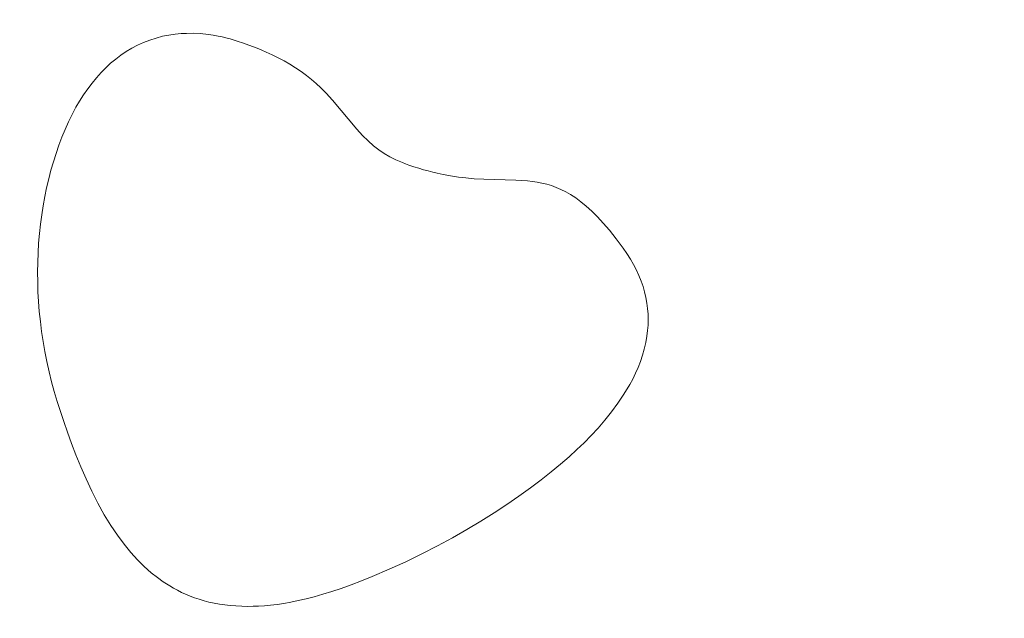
# Model space of a CAD drawing. Header units: millimetres. Extents: x -159 to 180, y -161 to 116.
# Tile 169 of 256: x -88.47 to -76.12, y -50.98 to -43.48. Entities that reach past the tile are written whole.
import ezdxf

# ---------------------------------------------------------------- set-up
doc = ezdxf.new("R2010")
doc.units = ezdxf.units.MM
doc.header["$MEASUREMENT"] = 0
doc.layers.add('Layer 1', color=7, linetype='Continuous')

msp = doc.modelspace()

# ---------------------------------------------------------------- linework, layer by layer
at = {"layer": 'Layer 1', "color": 18, "lineweight": 9}
for points, knots in [([(-158.5852, -104.074), (-158.5852, -104.074), (179.5952, -104.074), (179.5952, -104.074), (179.5952, -104.074), (179.5952, -104.074), (179.5952, 115.719), (179.5952, 115.719), (179.5952, 115.719), (179.5952, 115.719), (-158.5852, 115.719), (-158.5852, 115.719), (-158.5852, 115.719), (-158.5852, 115.719), (-158.5852, -104.074), (-158.5852, -104.074)], [0, 0, 0, 0, 0.2, 0.2, 0.2, 0.2, 0.4, 0.4, 0.4, 0.4, 0.6, 0.6, 0.6, 0.6, 1, 1, 1, 1]), ([(-53.2564, -7.5691), (-53.2564, -7.5691), (-53.2564, 0.2004), (-53.2564, 0.2004), (-53.2564, 0.2004), (-53.2564, 0.2004), (-58.1523, 0.2004), (-58.1523, 0.2004), (-58.1523, 0.2004), (-58.1523, 0.2004), (-58.1523, -2.7996), (-58.1523, -2.7996), (-58.1523, -2.7996), (-58.1523, -2.7996), (-65.8577, -2.7996), (-65.8577, -2.7996), (-65.8577, -2.7996), (-65.8577, -2.7996), (-65.8577, 0.2004), (-65.8577, 0.2004), (-65.8577, 0.2004), (-65.8577, 0.2004), (-73.8173, 0.2004), (-73.8173, 0.2004), (-73.8173, 0.2004), (-73.8173, 0.2004), (-73.8173, -2.7996), (-73.8173, -2.7996), (-73.8173, -2.7996), (-73.8173, -2.7996), (-81.5226, -2.7996), (-81.5226, -2.7996), (-81.5226, -2.7996), (-81.5226, -2.7996), (-81.5226, 0.2004), (-81.5226, 0.2004), (-81.5226, 0.2004), (-81.5226, 0.2004), (-89.4822, 0.2004), (-89.4822, 0.2004), (-89.4822, 0.2004), (-89.4822, 0.2004), (-89.4822, -2.7996), (-89.4822, -2.7996), (-89.4822, -2.7996), (-89.4822, -2.7996), (-97.1875, -2.7996), (-97.1875, -2.7996), (-97.1875, -2.7996), (-97.1875, -2.7996), (-97.1875, 0.2004), (-97.1875, 0.2004), (-97.1875, 0.2004), (-97.1875, 0.2004), (-105.1471, 0.2004), (-105.1471, 0.2004), (-105.1471, 0.2004), (-105.1471, 0.2004), (-105.1471, -2.7996), (-105.1471, -2.7996), (-105.1471, -2.7996), (-105.1471, -2.7996), (-112.8524, -2.7996), (-112.8524, -2.7996), (-112.8524, -2.7996), (-112.8524, -2.7996), (-112.8524, 0.2004), (-112.8524, 0.2004), (-112.8524, 0.2004), (-112.8524, 0.2004), (-120.812, 0.2004), (-120.812, 0.2004), (-120.812, 0.2004), (-120.812, 0.2004), (-120.812, -2.7996), (-120.812, -2.7996), (-120.812, -2.7996), (-120.812, -2.7996), (-128.5173, -2.7996), (-128.5173, -2.7996), (-128.5173, -2.7996), (-128.5173, -2.7996), (-128.5173, 0.2004), (-128.5173, 0.2004), (-128.5173, 0.2004), (-128.5173, 0.2004), (-136.4769, 0.2004), (-136.4769, 0.2004), (-136.4769, 0.2004), (-136.4769, 0.2004), (-136.4769, -2.7996), (-136.4769, -2.7996), (-136.4769, -2.7996), (-136.4769, -2.7996), (-144.1823, -2.7996), (-144.1823, -2.7996), (-144.1823, -2.7996), (-144.1823, -2.7996), (-144.1823, 0.2004), (-144.1823, 0.2004), (-144.1823, 0.2004), (-144.1823, 0.2004), (-152.0784, 0.2004), (-152.0784, 0.2004), (-152.0784, 0.2004), (-152.0784, 0.2004), (-152.0784, -7.6961), (-152.0784, -7.6961), (-152.0784, -7.6961), (-152.0784, -7.6961), (-149.0784, -7.6961), (-149.0784, -7.6961), (-149.0784, -7.6961), (-149.0784, -7.6961), (-149.0784, -15.4011), (-149.0784, -15.4011), (-149.0784, -15.4011), (-149.0784, -15.4011), (-152.0784, -15.4011), (-152.0784, -15.4011), (-152.0784, -15.4011), (-152.0784, -15.4011), (-152.0784, -23.3611), (-152.0784, -23.3611), (-152.0784, -23.3611), (-152.0784, -23.3611), (-149.0784, -23.3611), (-149.0784, -23.3611), (-149.0784, -23.3611), (-149.0784, -23.3611), (-149.0784, -31.0662), (-149.0784, -31.0662), (-149.0784, -31.0662), (-149.0784, -31.0662), (-152.0784, -31.0662), (-152.0784, -31.0662), (-152.0784, -31.0662), (-152.0784, -31.0662), (-152.0784, -39.0261), (-152.0784, -39.0261), (-152.0784, -39.0261), (-152.0784, -39.0261), (-149.0784, -39.0261), (-149.0784, -39.0261), (-149.0784, -39.0261), (-149.0784, -39.0261), (-149.0784, -46.7312), (-149.0784, -46.7312), (-149.0784, -46.7312), (-149.0784, -46.7312), (-152.0784, -46.7312), (-152.0784, -46.7312), (-152.0784, -46.7312), (-152.0784, -46.7312), (-152.0784, -54.6912), (-152.0784, -54.6912), (-152.0784, -54.6912), (-152.0784, -54.6912), (-149.0784, -54.6912), (-149.0784, -54.6912), (-149.0784, -54.6912), (-149.0784, -54.6912), (-149.0784, -62.3963), (-149.0784, -62.3963), (-149.0784, -62.3963), (-149.0784, -62.3963), (-152.0784, -62.3963), (-152.0784, -62.3963), (-152.0784, -62.3963), (-152.0784, -62.3963), (-152.0784, -70.3552), (-152.0784, -70.3552), (-152.0784, -70.3552), (-152.0784, -70.3552), (-149.0784, -70.3552), (-149.0784, -70.3552), (-149.0784, -70.3552), (-149.0784, -70.3552), (-149.0784, -78.0613), (-149.0784, -78.0613), (-149.0784, -78.0613), (-149.0784, -78.0613), (-152.0784, -78.0613), (-152.0784, -78.0613), (-152.0784, -78.0613), (-152.0784, -78.0613), (-152.0784, -86.0203), (-152.0784, -86.0203), (-152.0784, -86.0203), (-152.0784, -86.0203), (-149.0784, -86.0203), (-149.0784, -86.0203), (-149.0784, -86.0203), (-149.0784, -86.0203), (-149.0784, -93.7263), (-149.0784, -93.7263), (-149.0784, -93.7263), (-149.0784, -93.7263), (-152.0784, -93.7263), (-152.0784, -93.7263), (-152.0784, -93.7263), (-152.0784, -93.7263), (-152.0784, -101.6218), (-152.0784, -101.6218), (-152.0784, -101.6218), (-152.0784, -101.6218), (-144.1823, -101.6218), (-144.1823, -101.6218), (-144.1823, -101.6218), (-144.1823, -101.6218), (-144.1823, -98.6218), (-144.1823, -98.6218), (-144.1823, -98.6218), (-144.1823, -98.6218), (-136.4769, -98.6218), (-136.4769, -98.6218), (-136.4769, -98.6218), (-136.4769, -98.6218), (-136.4769, -101.6218), (-136.4769, -101.6218), (-136.4769, -101.6218), (-136.4769, -101.6218), (-128.5173, -101.6218), (-128.5173, -101.6218), (-128.5173, -101.6218), (-128.5173, -101.6218), (-128.5173, -98.6218), (-128.5173, -98.6218), (-128.5173, -98.6218), (-128.5173, -98.6218), (-120.812, -98.6218), (-120.812, -98.6218), (-120.812, -98.6218), (-120.812, -98.6218), (-120.812, -101.6218), (-120.812, -101.6218), (-120.812, -101.6218), (-120.812, -101.6218), (-112.8524, -101.6218), (-112.8524, -101.6218), (-112.8524, -101.6218), (-112.8524, -101.6218), (-112.8524, -98.6218), (-112.8524, -98.6218), (-112.8524, -98.6218), (-112.8524, -98.6218), (-105.1471, -98.6218), (-105.1471, -98.6218), (-105.1471, -98.6218), (-105.1471, -98.6218), (-105.1471, -101.6218), (-105.1471, -101.6218), (-105.1471, -101.6218), (-105.1471, -101.6218), (-97.1875, -101.6218), (-97.1875, -101.6218), (-97.1875, -101.6218), (-97.1875, -101.6218), (-97.1875, -98.6218), (-97.1875, -98.6218), (-97.1875, -98.6218), (-97.1875, -98.6218), (-89.4822, -98.6218), (-89.4822, -98.6218), (-89.4822, -98.6218), (-89.4822, -98.6218), (-89.4822, -101.6218), (-89.4822, -101.6218), (-89.4822, -101.6218), (-89.4822, -101.6218), (-81.5226, -101.6218), (-81.5226, -101.6218), (-81.5226, -101.6218), (-81.5226, -101.6218), (-81.5226, -98.6218), (-81.5226, -98.6218), (-81.5226, -98.6218), (-81.5226, -98.6218), (-73.8173, -98.6218), (-73.8173, -98.6218), (-73.8173, -98.6218), (-73.8173, -98.6218), (-73.8173, -101.6218), (-73.8173, -101.6218), (-73.8173, -101.6218), (-73.8173, -101.6218), (-65.8577, -101.6218), (-65.8577, -101.6218), (-65.8577, -101.6218), (-65.8577, -101.6218), (-65.8577, -98.6218), (-65.8577, -98.6218), (-65.8577, -98.6218), (-65.8577, -98.6218), (-58.1523, -98.6218), (-58.1523, -98.6218), (-58.1523, -98.6218), (-58.1523, -98.6218), (-58.1523, -101.6218), (-58.1523, -101.6218), (-58.1523, -101.6218), (-58.1523, -101.6218), (-53.2564, -101.6218), (-53.2564, -101.6218), (-53.2564, -101.6218), (-53.2564, -101.6218), (-53.2564, -93.8533), (-53.2564, -93.8533), (-53.2564, -93.8533), (-53.2564, -93.8533), (-50.2564, -93.8533), (-50.2564, -93.8533), (-50.2564, -93.8533), (-50.2564, -93.8533), (-50.2564, -85.8933), (-50.2564, -85.8933), (-50.2564, -85.8933), (-50.2564, -85.8933), (-53.2564, -85.8933), (-53.2564, -85.8933), (-53.2564, -85.8933), (-53.2564, -85.8933), (-53.2564, -78.1882), (-53.2564, -78.1882), (-53.2564, -78.1882), (-53.2564, -78.1882), (-50.2564, -78.1882), (-50.2564, -78.1882), (-50.2564, -78.1882), (-50.2564, -78.1882), (-50.2564, -70.2283), (-50.2564, -70.2283), (-50.2564, -70.2283), (-50.2564, -70.2283), (-53.2564, -70.2283), (-53.2564, -70.2283), (-53.2564, -70.2283), (-53.2564, -70.2283), (-53.2564, -62.5232), (-53.2564, -62.5232), (-53.2564, -62.5232), (-53.2564, -62.5232), (-50.2564, -62.5232), (-50.2564, -62.5232), (-50.2564, -62.5232), (-50.2564, -62.5232), (-50.2564, -54.5632), (-50.2564, -54.5632), (-50.2564, -54.5632), (-50.2564, -54.5632), (-53.2564, -54.5632), (-53.2564, -54.5632), (-53.2564, -54.5632), (-53.2564, -54.5632), (-53.2564, -46.8582), (-53.2564, -46.8582), (-53.2564, -46.8582), (-53.2564, -46.8582), (-50.2564, -46.8582), (-50.2564, -46.8582), (-50.2564, -46.8582), (-50.2564, -46.8582), (-50.2564, -38.8982), (-50.2564, -38.8982), (-50.2564, -38.8982), (-50.2564, -38.8982), (-53.2564, -38.8982), (-53.2564, -38.8982), (-53.2564, -38.8982), (-53.2564, -38.8982), (-53.2564, -31.1931), (-53.2564, -31.1931), (-53.2564, -31.1931), (-53.2564, -31.1931), (-50.2564, -31.1931), (-50.2564, -31.1931), (-50.2564, -31.1931), (-50.2564, -31.1931), (-50.2564, -23.2341), (-50.2564, -23.2341), (-50.2564, -23.2341), (-50.2564, -23.2341), (-53.2564, -23.2341), (-53.2564, -23.2341), (-53.2564, -23.2341), (-53.2564, -23.2341), (-53.2564, -15.5281), (-53.2564, -15.5281), (-53.2564, -15.5281), (-53.2564, -15.5281), (-50.2564, -15.5281), (-50.2564, -15.5281), (-50.2564, -15.5281), (-50.2564, -15.5281), (-50.2564, -7.5691), (-50.2564, -7.5691), (-50.2564, -7.5691), (-50.2564, -7.5691), (-53.2564, -7.5691), (-53.2564, -7.5691)], [0, 0, 0, 0, 0.009901, 0.009901, 0.009901, 0.009901, 0.019802, 0.019802, 0.019802, 0.019802, 0.029703, 0.029703, 0.029703, 0.029703, 0.039604, 0.039604, 0.039604, 0.039604, 0.049505, 0.049505, 0.049505, 0.049505, 0.0594059, 0.0594059, 0.0594059, 0.0594059, 0.0693069, 0.0693069, 0.0693069, 0.0693069, 0.0792079, 0.0792079, 0.0792079, 0.0792079, 0.0891089, 0.0891089, 0.0891089, 0.0891089, 0.0990099, 0.0990099, 0.0990099, 0.0990099, 0.1089109, 0.1089109, 0.1089109, 0.1089109, 0.1188119, 0.1188119, 0.1188119, 0.1188119, 0.1287129, 0.1287129, 0.1287129, 0.1287129, 0.1386139, 0.1386139, 0.1386139, 0.1386139, 0.1485149, 0.1485149, 0.1485149, 0.1485149, 0.1584158, 0.1584158, 0.1584158, 0.1584158, 0.1683168, 0.1683168, 0.1683168, 0.1683168, 0.1782178, 0.1782178, 0.1782178, 0.1782178, 0.1881188, 0.1881188, 0.1881188, 0.1881188, 0.1980198, 0.1980198, 0.1980198, 0.1980198, 0.2079208, 0.2079208, 0.2079208, 0.2079208, 0.2178218, 0.2178218, 0.2178218, 0.2178218, 0.2277228, 0.2277228, 0.2277228, 0.2277228, 0.2376238, 0.2376238, 0.2376238, 0.2376238, 0.2475248, 0.2475248, 0.2475248, 0.2475248, 0.2574257, 0.2574257, 0.2574257, 0.2574257, 0.2673267, 0.2673267, 0.2673267, 0.2673267, 0.2772277, 0.2772277, 0.2772277, 0.2772277, 0.2871287, 0.2871287, 0.2871287, 0.2871287, 0.2970297, 0.2970297, 0.2970297, 0.2970297, 0.3069307, 0.3069307, 0.3069307, 0.3069307, 0.3168317, 0.3168317, 0.3168317, 0.3168317, 0.3267327, 0.3267327, 0.3267327, 0.3267327, 0.3366337, 0.3366337, 0.3366337, 0.3366337, 0.3465347, 0.3465347, 0.3465347, 0.3465347, 0.3564356, 0.3564356, 0.3564356, 0.3564356, 0.3663366, 0.3663366, 0.3663366, 0.3663366, 0.3762376, 0.3762376, 0.3762376, 0.3762376, 0.3861386, 0.3861386, 0.3861386, 0.3861386, 0.3960396, 0.3960396, 0.3960396, 0.3960396, 0.4059406, 0.4059406, 0.4059406, 0.4059406, 0.4158416, 0.4158416, 0.4158416, 0.4158416, 0.4257426, 0.4257426, 0.4257426, 0.4257426, 0.4356436, 0.4356436, 0.4356436, 0.4356436, 0.4455446, 0.4455446, 0.4455446, 0.4455446, 0.4554455, 0.4554455, 0.4554455, 0.4554455, 0.4653465, 0.4653465, 0.4653465, 0.4653465, 0.4752475, 0.4752475, 0.4752475, 0.4752475, 0.4851485, 0.4851485, 0.4851485, 0.4851485, 0.4950495, 0.4950495, 0.4950495, 0.4950495, 0.5049505, 0.5049505, 0.5049505, 0.5049505, 0.5148515, 0.5148515, 0.5148515, 0.5148515, 0.5247525, 0.5247525, 0.5247525, 0.5247525, 0.5346535, 0.5346535, 0.5346535, 0.5346535, 0.5445545, 0.5445545, 0.5445545, 0.5445545, 0.5544554, 0.5544554, 0.5544554, 0.5544554, 0.5643564, 0.5643564, 0.5643564, 0.5643564, 0.5742574, 0.5742574, 0.5742574, 0.5742574, 0.5841584, 0.5841584, 0.5841584, 0.5841584, 0.5940594, 0.5940594, 0.5940594, 0.5940594, 0.6039604, 0.6039604, 0.6039604, 0.6039604, 0.6138614, 0.6138614, 0.6138614, 0.6138614, 0.6237624, 0.6237624, 0.6237624, 0.6237624, 0.6336634, 0.6336634, 0.6336634, 0.6336634, 0.6435644, 0.6435644, 0.6435644, 0.6435644, 0.6534653, 0.6534653, 0.6534653, 0.6534653, 0.6633663, 0.6633663, 0.6633663, 0.6633663, 0.6732673, 0.6732673, 0.6732673, 0.6732673, 0.6831683, 0.6831683, 0.6831683, 0.6831683, 0.6930693, 0.6930693, 0.6930693, 0.6930693, 0.7029703, 0.7029703, 0.7029703, 0.7029703, 0.7128713, 0.7128713, 0.7128713, 0.7128713, 0.7227723, 0.7227723, 0.7227723, 0.7227723, 0.7326733, 0.7326733, 0.7326733, 0.7326733, 0.7425743, 0.7425743, 0.7425743, 0.7425743, 0.7524752, 0.7524752, 0.7524752, 0.7524752, 0.7623762, 0.7623762, 0.7623762, 0.7623762, 0.7722772, 0.7722772, 0.7722772, 0.7722772, 0.7821782, 0.7821782, 0.7821782, 0.7821782, 0.7920792, 0.7920792, 0.7920792, 0.7920792, 0.8019802, 0.8019802, 0.8019802, 0.8019802, 0.8118812, 0.8118812, 0.8118812, 0.8118812, 0.8217822, 0.8217822, 0.8217822, 0.8217822, 0.8316832, 0.8316832, 0.8316832, 0.8316832, 0.8415842, 0.8415842, 0.8415842, 0.8415842, 0.8514851, 0.8514851, 0.8514851, 0.8514851, 0.8613861, 0.8613861, 0.8613861, 0.8613861, 0.8712871, 0.8712871, 0.8712871, 0.8712871, 0.8811881, 0.8811881, 0.8811881, 0.8811881, 0.8910891, 0.8910891, 0.8910891, 0.8910891, 0.9009901, 0.9009901, 0.9009901, 0.9009901, 0.9108911, 0.9108911, 0.9108911, 0.9108911, 0.9207921, 0.9207921, 0.9207921, 0.9207921, 0.9306931, 0.9306931, 0.9306931, 0.9306931, 0.9405941, 0.9405941, 0.9405941, 0.9405941, 0.950495, 0.950495, 0.950495, 0.950495, 0.960396, 0.960396, 0.960396, 0.960396, 0.970297, 0.970297, 0.970297, 0.970297, 0.980198, 0.980198, 0.980198, 0.980198, 1, 1, 1, 1]), ([(-85.6759, -43.7713), (-85.6759, -43.7713), (-85.5503, -43.8171), (-85.5503, -43.8171), (-85.5503, -43.8171), (-85.5503, -43.8171), (-85.4908, -43.8406), (-85.4908, -43.8406), (-85.4908, -43.8406), (-85.4908, -43.8406), (-85.4336, -43.864), (-85.4336, -43.864), (-85.4336, -43.864), (-85.4336, -43.864), (-85.3784, -43.8884), (-85.3784, -43.8884), (-85.3784, -43.8884), (-85.3784, -43.8884), (-85.3021, -43.9233), (-85.3021, -43.9233), (-85.3021, -43.9233), (-85.3021, -43.9233), (-85.2269, -43.9602), (-85.2269, -43.9602), (-85.2269, -43.9602), (-85.2269, -43.9602), (-85.153, -43.9994), (-85.153, -43.9994), (-85.153, -43.9994), (-85.153, -43.9994), (-85.0805, -44.0409), (-85.0805, -44.0409), (-85.0805, -44.0409), (-85.0805, -44.0409), (-85.0096, -44.085), (-85.0096, -44.085), (-85.0096, -44.085), (-85.0096, -44.085), (-84.9404, -44.1318), (-84.9404, -44.1318), (-84.9404, -44.1318), (-84.9404, -44.1318), (-84.8731, -44.1815), (-84.8731, -44.1815), (-84.8731, -44.1815), (-84.8731, -44.1815), (-84.8078, -44.2341), (-84.8078, -44.2341), (-84.8078, -44.2341), (-84.8078, -44.2341), (-84.7496, -44.2843), (-84.7496, -44.2843), (-84.7496, -44.2843), (-84.7496, -44.2843), (-84.6908, -44.3385), (-84.6908, -44.3385), (-84.6908, -44.3385), (-84.6908, -44.3385), (-84.6249, -44.4047), (-84.6249, -44.4047), (-84.6249, -44.4047), (-84.6249, -44.4047), (-84.5453, -44.491), (-84.5453, -44.491), (-84.5453, -44.491), (-84.5453, -44.491), (-84.2416, -44.8552), (-84.2416, -44.8552), (-84.2416, -44.8552), (-84.2416, -44.8552), (-84.1685, -44.9337), (-84.1685, -44.9337), (-84.1685, -44.9337), (-84.1685, -44.9337), (-84.0993, -45.0021), (-84.0993, -45.0021), (-84.0993, -45.0021), (-84.0993, -45.0021), (-84.0321, -45.0617), (-84.0321, -45.0617), (-84.0321, -45.0617), (-84.0321, -45.0617), (-83.9653, -45.1139), (-83.9653, -45.1139), (-83.9653, -45.1139), (-83.9653, -45.1139), (-83.8974, -45.1599), (-83.8974, -45.1599), (-83.8974, -45.1599), (-83.8974, -45.1599), (-83.8266, -45.2009), (-83.8266, -45.2009), (-83.8266, -45.2009), (-83.8266, -45.2009), (-83.7513, -45.2383), (-83.7513, -45.2383), (-83.7513, -45.2383), (-83.7513, -45.2383), (-83.6698, -45.2732), (-83.6698, -45.2732), (-83.6698, -45.2732), (-83.6698, -45.2732), (-83.6293, -45.2898), (-83.6293, -45.2898), (-83.6293, -45.2898), (-83.6293, -45.2898), (-83.5872, -45.3045), (-83.5872, -45.3045), (-83.5872, -45.3045), (-83.5872, -45.3045), (-83.5249, -45.3259), (-83.5249, -45.3259), (-83.5249, -45.3259), (-83.5249, -45.3259), (-83.4641, -45.3445), (-83.4641, -45.3445), (-83.4641, -45.3445), (-83.4641, -45.3445), (-83.4047, -45.363), (-83.4047, -45.363), (-83.4047, -45.363), (-83.4047, -45.363), (-83.3464, -45.3787), (-83.3464, -45.3787), (-83.3464, -45.3787), (-83.3464, -45.3787), (-83.2896, -45.3933), (-83.2896, -45.3933), (-83.2896, -45.3933), (-83.2896, -45.3933), (-83.2338, -45.406), (-83.2338, -45.406), (-83.2338, -45.406), (-83.2338, -45.406), (-83.1596, -45.4227), (-83.1596, -45.4227), (-83.1596, -45.4227), (-83.1596, -45.4227), (-83.0429, -45.4439), (-83.0429, -45.4439), (-83.0429, -45.4439), (-83.0429, -45.4439), (-82.9659, -45.4549), (-82.9659, -45.4549), (-82.9659, -45.4549), (-82.9659, -45.4549), (-82.8751, -45.4655), (-82.8751, -45.4655), (-82.8751, -45.4655), (-82.8751, -45.4655), (-82.7692, -45.4751), (-82.7692, -45.4751), (-82.7692, -45.4751), (-82.7692, -45.4751), (-82.6473, -45.4832), (-82.6473, -45.4832), (-82.6473, -45.4832), (-82.6473, -45.4832), (-82.2456, -45.4939), (-82.2456, -45.4939), (-82.2456, -45.4939), (-82.2456, -45.4939), (-82.1715, -45.4978), (-82.1715, -45.4978), (-82.1715, -45.4978), (-82.1715, -45.4978), (-82.0988, -45.5037), (-82.0988, -45.5037), (-82.0988, -45.5037), (-82.0988, -45.5037), (-82.0382, -45.511), (-82.0382, -45.511), (-82.0382, -45.511), (-82.0382, -45.511), (-81.9784, -45.52), (-81.9784, -45.52), (-81.9784, -45.52), (-81.9784, -45.52), (-81.9191, -45.5312), (-81.9191, -45.5312), (-81.9191, -45.5312), (-81.9191, -45.5312), (-81.86, -45.5452), (-81.86, -45.5452), (-81.86, -45.5452), (-81.86, -45.5452), (-81.801, -45.5625), (-81.801, -45.5625), (-81.801, -45.5625), (-81.801, -45.5625), (-81.7416, -45.5836), (-81.7416, -45.5836), (-81.7416, -45.5836), (-81.7416, -45.5836), (-81.6817, -45.609), (-81.6817, -45.609), (-81.6817, -45.609), (-81.6817, -45.609), (-81.621, -45.6393), (-81.621, -45.6393), (-81.621, -45.6393), (-81.621, -45.6393), (-81.5592, -45.675), (-81.5592, -45.675), (-81.5592, -45.675), (-81.5592, -45.675), (-81.496, -45.7166), (-81.496, -45.7166), (-81.496, -45.7166), (-81.496, -45.7166), (-81.4312, -45.7647), (-81.4312, -45.7647), (-81.4312, -45.7647), (-81.4312, -45.7647), (-81.3644, -45.8197), (-81.3644, -45.8197), (-81.3644, -45.8197), (-81.3644, -45.8197), (-81.2955, -45.8822), (-81.2955, -45.8822), (-81.2955, -45.8822), (-81.2955, -45.8822), (-81.2241, -45.9527), (-81.2241, -45.9527), (-81.2241, -45.9527), (-81.2241, -45.9527), (-81.15, -46.0318), (-81.15, -46.0318), (-81.15, -46.0318), (-81.15, -46.0318), (-81.0729, -46.1199), (-81.0729, -46.1199), (-81.0729, -46.1199), (-81.0729, -46.1199), (-80.988, -46.2273), (-80.988, -46.2273), (-80.988, -46.2273), (-80.988, -46.2273), (-80.9003, -46.3455), (-80.9003, -46.3455), (-80.9003, -46.3455), (-80.9003, -46.3455), (-80.8529, -46.4141), (-80.8529, -46.4141), (-80.8529, -46.4141), (-80.8529, -46.4141), (-80.8096, -46.4827), (-80.8096, -46.4827), (-80.8096, -46.4827), (-80.8096, -46.4827), (-80.7703, -46.5514), (-80.7703, -46.5514), (-80.7703, -46.5514), (-80.7703, -46.5514), (-80.7349, -46.62), (-80.7349, -46.62), (-80.7349, -46.62), (-80.7349, -46.62), (-80.7034, -46.6888), (-80.7034, -46.6888), (-80.7034, -46.6888), (-80.7034, -46.6888), (-80.6757, -46.7575), (-80.6757, -46.7575), (-80.6757, -46.7575), (-80.6757, -46.7575), (-80.6519, -46.8263), (-80.6519, -46.8263), (-80.6519, -46.8263), (-80.6519, -46.8263), (-80.6319, -46.8952), (-80.6319, -46.8952), (-80.6319, -46.8952), (-80.6319, -46.8952), (-80.6155, -46.9641), (-80.6155, -46.9641), (-80.6155, -46.9641), (-80.6155, -46.9641), (-80.6029, -47.0331), (-80.6029, -47.0331), (-80.6029, -47.0331), (-80.6029, -47.0331), (-80.594, -47.1022), (-80.594, -47.1022), (-80.594, -47.1022), (-80.594, -47.1022), (-80.5886, -47.1714), (-80.5886, -47.1714), (-80.5886, -47.1714), (-80.5886, -47.1714), (-80.5869, -47.2406), (-80.5869, -47.2406), (-80.5869, -47.2406), (-80.5869, -47.2406), (-80.5887, -47.31), (-80.5887, -47.31), (-80.5887, -47.31), (-80.5887, -47.31), (-80.5939, -47.3794), (-80.5939, -47.3794), (-80.5939, -47.3794), (-80.5939, -47.3794), (-80.6027, -47.449), (-80.6027, -47.449), (-80.6027, -47.449), (-80.6027, -47.449), (-80.617, -47.5299), (-80.617, -47.5299), (-80.617, -47.5299), (-80.617, -47.5299), (-80.6354, -47.6096), (-80.6354, -47.6096), (-80.6354, -47.6096), (-80.6354, -47.6096), (-80.6576, -47.6878), (-80.6576, -47.6878), (-80.6576, -47.6878), (-80.6576, -47.6878), (-80.6834, -47.7646), (-80.6834, -47.7646), (-80.6834, -47.7646), (-80.6834, -47.7646), (-80.7127, -47.8398), (-80.7127, -47.8398), (-80.7127, -47.8398), (-80.7127, -47.8398), (-80.7451, -47.9135), (-80.7451, -47.9135), (-80.7451, -47.9135), (-80.7451, -47.9135), (-80.7805, -47.9856), (-80.7805, -47.9856), (-80.7805, -47.9856), (-80.7805, -47.9856), (-80.8186, -48.0559), (-80.8186, -48.0559), (-80.8186, -48.0559), (-80.8186, -48.0559), (-80.8909, -48.1763), (-80.8909, -48.1763), (-80.8909, -48.1763), (-80.8909, -48.1763), (-80.967, -48.2903), (-80.967, -48.2903), (-80.967, -48.2903), (-80.967, -48.2903), (-81.0465, -48.3985), (-81.0465, -48.3985), (-81.0465, -48.3985), (-81.0465, -48.3985), (-81.1291, -48.5014), (-81.1291, -48.5014), (-81.1291, -48.5014), (-81.1291, -48.5014), (-81.2144, -48.5996), (-81.2144, -48.5996), (-81.2144, -48.5996), (-81.2144, -48.5996), (-81.302, -48.6935), (-81.302, -48.6935), (-81.302, -48.6935), (-81.302, -48.6935), (-81.3914, -48.7838), (-81.3914, -48.7838), (-81.3914, -48.7838), (-81.3914, -48.7838), (-81.4823, -48.8709), (-81.4823, -48.8709), (-81.4823, -48.8709), (-81.4823, -48.8709), (-81.58, -48.9599), (-81.58, -48.9599), (-81.58, -48.9599), (-81.58, -48.9599), (-81.6873, -49.0527), (-81.6873, -49.0527), (-81.6873, -49.0527), (-81.6873, -49.0527), (-81.804, -49.149), (-81.804, -49.149), (-81.804, -49.149), (-81.804, -49.149), (-81.9297, -49.248), (-81.9297, -49.248), (-81.9297, -49.248), (-81.9297, -49.248), (-82.0642, -49.3494), (-82.0642, -49.3494), (-82.0642, -49.3494), (-82.0642, -49.3494), (-82.2073, -49.4524), (-82.2073, -49.4524), (-82.2073, -49.4524), (-82.2073, -49.4524), (-82.3586, -49.5567), (-82.3586, -49.5567), (-82.3586, -49.5567), (-82.3586, -49.5567), (-82.5178, -49.6617), (-82.5178, -49.6617), (-82.5178, -49.6617), (-82.5178, -49.6617), (-82.6848, -49.7668), (-82.6848, -49.7668), (-82.6848, -49.7668), (-82.6848, -49.7668), (-82.8592, -49.8715), (-82.8592, -49.8715), (-82.8592, -49.8715), (-82.8592, -49.8715), (-83.0408, -49.9753), (-83.0408, -49.9753), (-83.0408, -49.9753), (-83.0408, -49.9753), (-83.2292, -50.0776), (-83.2292, -50.0776), (-83.2292, -50.0776), (-83.2292, -50.0776), (-83.4243, -50.178), (-83.4243, -50.178), (-83.4243, -50.178), (-83.4243, -50.178), (-83.6257, -50.2758), (-83.6257, -50.2758), (-83.6257, -50.2758), (-83.6257, -50.2758), (-83.8332, -50.3705), (-83.8332, -50.3705), (-83.8332, -50.3705), (-83.8332, -50.3705), (-84.0465, -50.4617), (-84.0465, -50.4617), (-84.0465, -50.4617), (-84.0465, -50.4617), (-84.1822, -50.5162), (-84.1822, -50.5162), (-84.1822, -50.5162), (-84.1822, -50.5162), (-84.3119, -50.5654), (-84.3119, -50.5654), (-84.3119, -50.5654), (-84.3119, -50.5654), (-84.4357, -50.6095), (-84.4357, -50.6095), (-84.4357, -50.6095), (-84.4357, -50.6095), (-84.554, -50.6488), (-84.554, -50.6488), (-84.554, -50.6488), (-84.554, -50.6488), (-84.6668, -50.6835), (-84.6668, -50.6835), (-84.6668, -50.6835), (-84.6668, -50.6835), (-84.7744, -50.7139), (-84.7744, -50.7139), (-84.7744, -50.7139), (-84.7744, -50.7139), (-84.8771, -50.7402), (-84.8771, -50.7402), (-84.8771, -50.7402), (-84.8771, -50.7402), (-84.9749, -50.7627), (-84.9749, -50.7627), (-84.9749, -50.7627), (-84.9749, -50.7627), (-85.0682, -50.7816), (-85.0682, -50.7816), (-85.0682, -50.7816), (-85.0682, -50.7816), (-85.157, -50.7972), (-85.157, -50.7972), (-85.157, -50.7972), (-85.157, -50.7972), (-85.2416, -50.8097), (-85.2416, -50.8097), (-85.2416, -50.8097), (-85.2416, -50.8097), (-85.3223, -50.8194), (-85.3223, -50.8194), (-85.3223, -50.8194), (-85.3223, -50.8194), (-85.3991, -50.8265), (-85.3991, -50.8265), (-85.3991, -50.8265), (-85.3991, -50.8265), (-85.4724, -50.8312), (-85.4724, -50.8312), (-85.4724, -50.8312), (-85.4724, -50.8312), (-85.5422, -50.8339), (-85.5422, -50.8339), (-85.5422, -50.8339), (-85.5422, -50.8339), (-85.6089, -50.8347), (-85.6089, -50.8347), (-85.6089, -50.8347), (-85.6089, -50.8347), (-85.6835, -50.8335), (-85.6835, -50.8335), (-85.6835, -50.8335), (-85.6835, -50.8335), (-85.7563, -50.83), (-85.7563, -50.83), (-85.7563, -50.83), (-85.7563, -50.83), (-85.8275, -50.8243), (-85.8275, -50.8243), (-85.8275, -50.8243), (-85.8275, -50.8243), (-85.897, -50.8163), (-85.897, -50.8163), (-85.897, -50.8163), (-85.897, -50.8163), (-85.9647, -50.8063), (-85.9647, -50.8063), (-85.9647, -50.8063), (-85.9647, -50.8063), (-86.0306, -50.7942), (-86.0306, -50.7942), (-86.0306, -50.7942), (-86.0306, -50.7942), (-86.0947, -50.7802), (-86.0947, -50.7802), (-86.0947, -50.7802), (-86.0947, -50.7802), (-86.157, -50.7644), (-86.157, -50.7644), (-86.157, -50.7644), (-86.157, -50.7644), (-86.2174, -50.7467), (-86.2174, -50.7467), (-86.2174, -50.7467), (-86.2174, -50.7467), (-86.276, -50.7273), (-86.276, -50.7273), (-86.276, -50.7273), (-86.276, -50.7273), (-86.3326, -50.7062), (-86.3326, -50.7062), (-86.3326, -50.7062), (-86.3326, -50.7062), (-86.3874, -50.6836), (-86.3874, -50.6836), (-86.3874, -50.6836), (-86.3874, -50.6836), (-86.4402, -50.6595), (-86.4402, -50.6595), (-86.4402, -50.6595), (-86.4402, -50.6595), (-86.4911, -50.6339), (-86.4911, -50.6339), (-86.4911, -50.6339), (-86.4911, -50.6339), (-86.54, -50.607), (-86.54, -50.607), (-86.54, -50.607), (-86.54, -50.607), (-86.5869, -50.5789), (-86.5869, -50.5789), (-86.5869, -50.5789), (-86.5869, -50.5789), (-86.6687, -50.5263), (-86.6687, -50.5263), (-86.6687, -50.5263), (-86.6687, -50.5263), (-86.742, -50.4747), (-86.742, -50.4747), (-86.742, -50.4747), (-86.742, -50.4747), (-86.8182, -50.4139), (-86.8182, -50.4139), (-86.8182, -50.4139), (-86.8182, -50.4139), (-86.9086, -50.3338), (-86.9086, -50.3338), (-86.9086, -50.3338), (-86.9086, -50.3338), (-86.9921, -50.2518), (-86.9921, -50.2518), (-86.9921, -50.2518), (-86.9921, -50.2518), (-87.076, -50.1591), (-87.076, -50.1591), (-87.076, -50.1591), (-87.076, -50.1591), (-87.1599, -50.0561), (-87.1599, -50.0561), (-87.1599, -50.0561), (-87.1599, -50.0561), (-87.2433, -49.9427), (-87.2433, -49.9427), (-87.2433, -49.9427), (-87.2433, -49.9427), (-87.3259, -49.8194), (-87.3259, -49.8194), (-87.3259, -49.8194), (-87.3259, -49.8194), (-87.4072, -49.6861), (-87.4072, -49.6861), (-87.4072, -49.6861), (-87.4072, -49.6861), (-87.4869, -49.5432), (-87.4869, -49.5432), (-87.4869, -49.5432), (-87.4869, -49.5432), (-87.5645, -49.3909), (-87.5645, -49.3909), (-87.5645, -49.3909), (-87.5645, -49.3909), (-87.6362, -49.2381), (-87.6362, -49.2381), (-87.6362, -49.2381), (-87.6362, -49.2381), (-87.7024, -49.0867), (-87.7024, -49.0867), (-87.7024, -49.0867), (-87.7024, -49.0867), (-87.7632, -48.9378), (-87.7632, -48.9378), (-87.7632, -48.9378), (-87.7632, -48.9378), (-87.819, -48.7925), (-87.819, -48.7925), (-87.819, -48.7925), (-87.819, -48.7925), (-87.8701, -48.6519), (-87.8701, -48.6519), (-87.8701, -48.6519), (-87.8701, -48.6519), (-87.9166, -48.517), (-87.9166, -48.517), (-87.9166, -48.517), (-87.9166, -48.517), (-87.9972, -48.2688), (-87.9972, -48.2688), (-87.9972, -48.2688), (-87.9972, -48.2688), (-88.0347, -48.1442), (-88.0347, -48.1442), (-88.0347, -48.1442), (-88.0347, -48.1442), (-88.069, -48.0191), (-88.069, -48.0191), (-88.069, -48.0191), (-88.069, -48.0191), (-88.1001, -47.8937), (-88.1001, -47.8937), (-88.1001, -47.8937), (-88.1001, -47.8937), (-88.1281, -47.7682), (-88.1281, -47.7682), (-88.1281, -47.7682), (-88.1281, -47.7682), (-88.153, -47.6425), (-88.153, -47.6425), (-88.153, -47.6425), (-88.153, -47.6425), (-88.1748, -47.5168), (-88.1748, -47.5168), (-88.1748, -47.5168), (-88.1748, -47.5168), (-88.1936, -47.3913), (-88.1936, -47.3913), (-88.1936, -47.3913), (-88.1936, -47.3913), (-88.2093, -47.2659), (-88.2093, -47.2659), (-88.2093, -47.2659), (-88.2093, -47.2659), (-88.2221, -47.1409), (-88.2221, -47.1409), (-88.2221, -47.1409), (-88.2221, -47.1409), (-88.2319, -47.0162), (-88.2319, -47.0162), (-88.2319, -47.0162), (-88.2319, -47.0162), (-88.2388, -46.892), (-88.2388, -46.892), (-88.2388, -46.892), (-88.2388, -46.892), (-88.2428, -46.7685), (-88.2428, -46.7685), (-88.2428, -46.7685), (-88.2428, -46.7685), (-88.2439, -46.6456), (-88.2439, -46.6456), (-88.2439, -46.6456), (-88.2439, -46.6456), (-88.2422, -46.5236), (-88.2422, -46.5236), (-88.2422, -46.5236), (-88.2422, -46.5236), (-88.2377, -46.4025), (-88.2377, -46.4025), (-88.2377, -46.4025), (-88.2377, -46.4025), (-88.2305, -46.2823), (-88.2305, -46.2823), (-88.2305, -46.2823), (-88.2305, -46.2823), (-88.2205, -46.1633), (-88.2205, -46.1633), (-88.2205, -46.1633), (-88.2205, -46.1633), (-88.2078, -46.0455), (-88.2078, -46.0455), (-88.2078, -46.0455), (-88.2078, -46.0455), (-88.1924, -45.929), (-88.1924, -45.929), (-88.1924, -45.929), (-88.1924, -45.929), (-88.1744, -45.8139), (-88.1744, -45.8139), (-88.1744, -45.8139), (-88.1744, -45.8139), (-88.1538, -45.7004), (-88.1538, -45.7004), (-88.1538, -45.7004), (-88.1538, -45.7004), (-88.1306, -45.5884), (-88.1306, -45.5884), (-88.1306, -45.5884), (-88.1306, -45.5884), (-88.1049, -45.4782), (-88.1049, -45.4782), (-88.1049, -45.4782), (-88.1049, -45.4782), (-88.0766, -45.3698), (-88.0766, -45.3698), (-88.0766, -45.3698), (-88.0766, -45.3698), (-88.0459, -45.2632), (-88.0459, -45.2632), (-88.0459, -45.2632), (-88.0459, -45.2632), (-88.0127, -45.1588), (-88.0127, -45.1588), (-88.0127, -45.1588), (-88.0127, -45.1588), (-87.977, -45.0564), (-87.977, -45.0564), (-87.977, -45.0564), (-87.977, -45.0564), (-87.939, -44.9562), (-87.939, -44.9562), (-87.939, -44.9562), (-87.939, -44.9562), (-87.8986, -44.8584), (-87.8986, -44.8584), (-87.8986, -44.8584), (-87.8986, -44.8584), (-87.8559, -44.763), (-87.8559, -44.763), (-87.8559, -44.763), (-87.8559, -44.763), (-87.8109, -44.6701), (-87.8109, -44.6701), (-87.8109, -44.6701), (-87.8109, -44.6701), (-87.7637, -44.5798), (-87.7637, -44.5798), (-87.7637, -44.5798), (-87.7637, -44.5798), (-87.7179, -44.5027), (-87.7179, -44.5027), (-87.7179, -44.5027), (-87.7179, -44.5027), (-87.6673, -44.4243), (-87.6673, -44.4243), (-87.6673, -44.4243), (-87.6673, -44.4243), (-87.6151, -44.3494), (-87.6151, -44.3494), (-87.6151, -44.3494), (-87.6151, -44.3494), (-87.5612, -44.2781), (-87.5612, -44.2781), (-87.5612, -44.2781), (-87.5612, -44.2781), (-87.5056, -44.2104), (-87.5056, -44.2104), (-87.5056, -44.2104), (-87.5056, -44.2104), (-87.4482, -44.1463), (-87.4482, -44.1463), (-87.4482, -44.1463), (-87.4482, -44.1463), (-87.3888, -44.0859), (-87.3888, -44.0859), (-87.3888, -44.0859), (-87.3888, -44.0859), (-87.3276, -44.0291), (-87.3276, -44.0291), (-87.3276, -44.0291), (-87.3276, -44.0291), (-87.2643, -43.9761), (-87.2643, -43.9761), (-87.2643, -43.9761), (-87.2643, -43.9761), (-87.1989, -43.9268), (-87.1989, -43.9268), (-87.1989, -43.9268), (-87.1989, -43.9268), (-87.1314, -43.8813), (-87.1314, -43.8813), (-87.1314, -43.8813), (-87.1314, -43.8813), (-87.0616, -43.8397), (-87.0616, -43.8397), (-87.0616, -43.8397), (-87.0616, -43.8397), (-86.9895, -43.8019), (-86.9895, -43.8019), (-86.9895, -43.8019), (-86.9895, -43.8019), (-86.9151, -43.7681), (-86.9151, -43.7681), (-86.9151, -43.7681), (-86.9151, -43.7681), (-86.8382, -43.7381), (-86.8382, -43.7381), (-86.8382, -43.7381), (-86.8382, -43.7381), (-86.7588, -43.7122), (-86.7588, -43.7122), (-86.7588, -43.7122), (-86.7588, -43.7122), (-86.6769, -43.6902), (-86.6769, -43.6902), (-86.6769, -43.6902), (-86.6769, -43.6902), (-86.5999, -43.6748), (-86.5999, -43.6748), (-86.5999, -43.6748), (-86.5999, -43.6748), (-86.5202, -43.6637), (-86.5202, -43.6637), (-86.5202, -43.6637), (-86.5202, -43.6637), (-86.4443, -43.6567), (-86.4443, -43.6567), (-86.4443, -43.6567), (-86.4443, -43.6567), (-86.3785, -43.6536), (-86.3785, -43.6536), (-86.3785, -43.6536), (-86.3785, -43.6536), (-86.2949, -43.6533), (-86.2949, -43.6533), (-86.2949, -43.6533), (-86.2949, -43.6533), (-86.2038, -43.6575), (-86.2038, -43.6575), (-86.2038, -43.6575), (-86.2038, -43.6575), (-86.1006, -43.6687), (-86.1006, -43.6687), (-86.1006, -43.6687), (-86.1006, -43.6687), (-86.043, -43.6776), (-86.043, -43.6776), (-86.043, -43.6776), (-86.043, -43.6776), (-85.9806, -43.6892), (-85.9806, -43.6892), (-85.9806, -43.6892), (-85.9806, -43.6892), (-85.9312, -43.699), (-85.9312, -43.699), (-85.9312, -43.699), (-85.9312, -43.699), (-85.8812, -43.7107), (-85.8812, -43.7107), (-85.8812, -43.7107), (-85.8812, -43.7107), (-85.8307, -43.7244), (-85.8307, -43.7244), (-85.8307, -43.7244), (-85.8307, -43.7244), (-85.7797, -43.738), (-85.7797, -43.738), (-85.7797, -43.738), (-85.7797, -43.738), (-85.728, -43.7546), (-85.728, -43.7546), (-85.728, -43.7546), (-85.728, -43.7546), (-85.6759, -43.7713), (-85.6759, -43.7713)], [0, 0, 0, 0, 0.0044643, 0.0044643, 0.0044643, 0.0044643, 0.0089286, 0.0089286, 0.0089286, 0.0089286, 0.0133929, 0.0133929, 0.0133929, 0.0133929, 0.0178571, 0.0178571, 0.0178571, 0.0178571, 0.0223214, 0.0223214, 0.0223214, 0.0223214, 0.0267857, 0.0267857, 0.0267857, 0.0267857, 0.03125, 0.03125, 0.03125, 0.03125, 0.0357143, 0.0357143, 0.0357143, 0.0357143, 0.0401786, 0.0401786, 0.0401786, 0.0401786, 0.0446429, 0.0446429, 0.0446429, 0.0446429, 0.0491071, 0.0491071, 0.0491071, 0.0491071, 0.0535714, 0.0535714, 0.0535714, 0.0535714, 0.0580357, 0.0580357, 0.0580357, 0.0580357, 0.0625, 0.0625, 0.0625, 0.0625, 0.0669643, 0.0669643, 0.0669643, 0.0669643, 0.0714286, 0.0714286, 0.0714286, 0.0714286, 0.0758929, 0.0758929, 0.0758929, 0.0758929, 0.0803571, 0.0803571, 0.0803571, 0.0803571, 0.0848214, 0.0848214, 0.0848214, 0.0848214, 0.0892857, 0.0892857, 0.0892857, 0.0892857, 0.09375, 0.09375, 0.09375, 0.09375, 0.0982143, 0.0982143, 0.0982143, 0.0982143, 0.1026786, 0.1026786, 0.1026786, 0.1026786, 0.1071429, 0.1071429, 0.1071429, 0.1071429, 0.1116071, 0.1116071, 0.1116071, 0.1116071, 0.1160714, 0.1160714, 0.1160714, 0.1160714, 0.1205357, 0.1205357, 0.1205357, 0.1205357, 0.125, 0.125, 0.125, 0.125, 0.1294643, 0.1294643, 0.1294643, 0.1294643, 0.1339286, 0.1339286, 0.1339286, 0.1339286, 0.1383929, 0.1383929, 0.1383929, 0.1383929, 0.1428571, 0.1428571, 0.1428571, 0.1428571, 0.1473214, 0.1473214, 0.1473214, 0.1473214, 0.1517857, 0.1517857, 0.1517857, 0.1517857, 0.15625, 0.15625, 0.15625, 0.15625, 0.1607143, 0.1607143, 0.1607143, 0.1607143, 0.1651786, 0.1651786, 0.1651786, 0.1651786, 0.1696429, 0.1696429, 0.1696429, 0.1696429, 0.1741071, 0.1741071, 0.1741071, 0.1741071, 0.1785714, 0.1785714, 0.1785714, 0.1785714, 0.1830357, 0.1830357, 0.1830357, 0.1830357, 0.1875, 0.1875, 0.1875, 0.1875, 0.1919643, 0.1919643, 0.1919643, 0.1919643, 0.1964286, 0.1964286, 0.1964286, 0.1964286, 0.2008929, 0.2008929, 0.2008929, 0.2008929, 0.2053571, 0.2053571, 0.2053571, 0.2053571, 0.2098214, 0.2098214, 0.2098214, 0.2098214, 0.2142857, 0.2142857, 0.2142857, 0.2142857, 0.21875, 0.21875, 0.21875, 0.21875, 0.2232143, 0.2232143, 0.2232143, 0.2232143, 0.2276786, 0.2276786, 0.2276786, 0.2276786, 0.2321429, 0.2321429, 0.2321429, 0.2321429, 0.2366071, 0.2366071, 0.2366071, 0.2366071, 0.2410714, 0.2410714, 0.2410714, 0.2410714, 0.2455357, 0.2455357, 0.2455357, 0.2455357, 0.25, 0.25, 0.25, 0.25, 0.2544643, 0.2544643, 0.2544643, 0.2544643, 0.2589286, 0.2589286, 0.2589286, 0.2589286, 0.2633929, 0.2633929, 0.2633929, 0.2633929, 0.2678571, 0.2678571, 0.2678571, 0.2678571, 0.2723214, 0.2723214, 0.2723214, 0.2723214, 0.2767857, 0.2767857, 0.2767857, 0.2767857, 0.28125, 0.28125, 0.28125, 0.28125, 0.2857143, 0.2857143, 0.2857143, 0.2857143, 0.2901786, 0.2901786, 0.2901786, 0.2901786, 0.2946429, 0.2946429, 0.2946429, 0.2946429, 0.2991071, 0.2991071, 0.2991071, 0.2991071, 0.3035714, 0.3035714, 0.3035714, 0.3035714, 0.3080357, 0.3080357, 0.3080357, 0.3080357, 0.3125, 0.3125, 0.3125, 0.3125, 0.3169643, 0.3169643, 0.3169643, 0.3169643, 0.3214286, 0.3214286, 0.3214286, 0.3214286, 0.3258929, 0.3258929, 0.3258929, 0.3258929, 0.3303571, 0.3303571, 0.3303571, 0.3303571, 0.3348214, 0.3348214, 0.3348214, 0.3348214, 0.3392857, 0.3392857, 0.3392857, 0.3392857, 0.34375, 0.34375, 0.34375, 0.34375, 0.3482143, 0.3482143, 0.3482143, 0.3482143, 0.3526786, 0.3526786, 0.3526786, 0.3526786, 0.3571429, 0.3571429, 0.3571429, 0.3571429, 0.3616071, 0.3616071, 0.3616071, 0.3616071, 0.3660714, 0.3660714, 0.3660714, 0.3660714, 0.3705357, 0.3705357, 0.3705357, 0.3705357, 0.375, 0.375, 0.375, 0.375, 0.3794643, 0.3794643, 0.3794643, 0.3794643, 0.3839286, 0.3839286, 0.3839286, 0.3839286, 0.3883929, 0.3883929, 0.3883929, 0.3883929, 0.3928571, 0.3928571, 0.3928571, 0.3928571, 0.3973214, 0.3973214, 0.3973214, 0.3973214, 0.4017857, 0.4017857, 0.4017857, 0.4017857, 0.40625, 0.40625, 0.40625, 0.40625, 0.4107143, 0.4107143, 0.4107143, 0.4107143, 0.4151786, 0.4151786, 0.4151786, 0.4151786, 0.4196429, 0.4196429, 0.4196429, 0.4196429, 0.4241071, 0.4241071, 0.4241071, 0.4241071, 0.4285714, 0.4285714, 0.4285714, 0.4285714, 0.4330357, 0.4330357, 0.4330357, 0.4330357, 0.4375, 0.4375, 0.4375, 0.4375, 0.4419643, 0.4419643, 0.4419643, 0.4419643, 0.4464286, 0.4464286, 0.4464286, 0.4464286, 0.4508929, 0.4508929, 0.4508929, 0.4508929, 0.4553571, 0.4553571, 0.4553571, 0.4553571, 0.4598214, 0.4598214, 0.4598214, 0.4598214, 0.4642857, 0.4642857, 0.4642857, 0.4642857, 0.46875, 0.46875, 0.46875, 0.46875, 0.4732143, 0.4732143, 0.4732143, 0.4732143, 0.4776786, 0.4776786, 0.4776786, 0.4776786, 0.4821429, 0.4821429, 0.4821429, 0.4821429, 0.4866071, 0.4866071, 0.4866071, 0.4866071, 0.4910714, 0.4910714, 0.4910714, 0.4910714, 0.4955357, 0.4955357, 0.4955357, 0.4955357, 0.5, 0.5, 0.5, 0.5, 0.5044643, 0.5044643, 0.5044643, 0.5044643, 0.5089286, 0.5089286, 0.5089286, 0.5089286, 0.5133929, 0.5133929, 0.5133929, 0.5133929, 0.5178571, 0.5178571, 0.5178571, 0.5178571, 0.5223214, 0.5223214, 0.5223214, 0.5223214, 0.5267857, 0.5267857, 0.5267857, 0.5267857, 0.53125, 0.53125, 0.53125, 0.53125, 0.5357143, 0.5357143, 0.5357143, 0.5357143, 0.5401786, 0.5401786, 0.5401786, 0.5401786, 0.5446429, 0.5446429, 0.5446429, 0.5446429, 0.5491071, 0.5491071, 0.5491071, 0.5491071, 0.5535714, 0.5535714, 0.5535714, 0.5535714, 0.5580357, 0.5580357, 0.5580357, 0.5580357, 0.5625, 0.5625, 0.5625, 0.5625, 0.5669643, 0.5669643, 0.5669643, 0.5669643, 0.5714286, 0.5714286, 0.5714286, 0.5714286, 0.5758929, 0.5758929, 0.5758929, 0.5758929, 0.5803571, 0.5803571, 0.5803571, 0.5803571, 0.5848214, 0.5848214, 0.5848214, 0.5848214, 0.5892857, 0.5892857, 0.5892857, 0.5892857, 0.59375, 0.59375, 0.59375, 0.59375, 0.5982143, 0.5982143, 0.5982143, 0.5982143, 0.6026786, 0.6026786, 0.6026786, 0.6026786, 0.6071429, 0.6071429, 0.6071429, 0.6071429, 0.6116071, 0.6116071, 0.6116071, 0.6116071, 0.6160714, 0.6160714, 0.6160714, 0.6160714, 0.6205357, 0.6205357, 0.6205357, 0.6205357, 0.625, 0.625, 0.625, 0.625, 0.6294643, 0.6294643, 0.6294643, 0.6294643, 0.6339286, 0.6339286, 0.6339286, 0.6339286, 0.6383929, 0.6383929, 0.6383929, 0.6383929, 0.6428571, 0.6428571, 0.6428571, 0.6428571, 0.6473214, 0.6473214, 0.6473214, 0.6473214, 0.6517857, 0.6517857, 0.6517857, 0.6517857, 0.65625, 0.65625, 0.65625, 0.65625, 0.6607143, 0.6607143, 0.6607143, 0.6607143, 0.6651786, 0.6651786, 0.6651786, 0.6651786, 0.6696429, 0.6696429, 0.6696429, 0.6696429, 0.6741071, 0.6741071, 0.6741071, 0.6741071, 0.6785714, 0.6785714, 0.6785714, 0.6785714, 0.6830357, 0.6830357, 0.6830357, 0.6830357, 0.6875, 0.6875, 0.6875, 0.6875, 0.6919643, 0.6919643, 0.6919643, 0.6919643, 0.6964286, 0.6964286, 0.6964286, 0.6964286, 0.7008929, 0.7008929, 0.7008929, 0.7008929, 0.7053571, 0.7053571, 0.7053571, 0.7053571, 0.7098214, 0.7098214, 0.7098214, 0.7098214, 0.7142857, 0.7142857, 0.7142857, 0.7142857, 0.71875, 0.71875, 0.71875, 0.71875, 0.7232143, 0.7232143, 0.7232143, 0.7232143, 0.7276786, 0.7276786, 0.7276786, 0.7276786, 0.7321429, 0.7321429, 0.7321429, 0.7321429, 0.7366071, 0.7366071, 0.7366071, 0.7366071, 0.7410714, 0.7410714, 0.7410714, 0.7410714, 0.7455357, 0.7455357, 0.7455357, 0.7455357, 0.75, 0.75, 0.75, 0.75, 0.7544643, 0.7544643, 0.7544643, 0.7544643, 0.7589286, 0.7589286, 0.7589286, 0.7589286, 0.7633929, 0.7633929, 0.7633929, 0.7633929, 0.7678571, 0.7678571, 0.7678571, 0.7678571, 0.7723214, 0.7723214, 0.7723214, 0.7723214, 0.7767857, 0.7767857, 0.7767857, 0.7767857, 0.78125, 0.78125, 0.78125, 0.78125, 0.7857143, 0.7857143, 0.7857143, 0.7857143, 0.7901786, 0.7901786, 0.7901786, 0.7901786, 0.7946429, 0.7946429, 0.7946429, 0.7946429, 0.7991071, 0.7991071, 0.7991071, 0.7991071, 0.8035714, 0.8035714, 0.8035714, 0.8035714, 0.8080357, 0.8080357, 0.8080357, 0.8080357, 0.8125, 0.8125, 0.8125, 0.8125, 0.8169643, 0.8169643, 0.8169643, 0.8169643, 0.8214286, 0.8214286, 0.8214286, 0.8214286, 0.8258929, 0.8258929, 0.8258929, 0.8258929, 0.8303571, 0.8303571, 0.8303571, 0.8303571, 0.8348214, 0.8348214, 0.8348214, 0.8348214, 0.8392857, 0.8392857, 0.8392857, 0.8392857, 0.84375, 0.84375, 0.84375, 0.84375, 0.8482143, 0.8482143, 0.8482143, 0.8482143, 0.8526786, 0.8526786, 0.8526786, 0.8526786, 0.8571429, 0.8571429, 0.8571429, 0.8571429, 0.8616071, 0.8616071, 0.8616071, 0.8616071, 0.8660714, 0.8660714, 0.8660714, 0.8660714, 0.8705357, 0.8705357, 0.8705357, 0.8705357, 0.875, 0.875, 0.875, 0.875, 0.8794643, 0.8794643, 0.8794643, 0.8794643, 0.8839286, 0.8839286, 0.8839286, 0.8839286, 0.8883929, 0.8883929, 0.8883929, 0.8883929, 0.8928571, 0.8928571, 0.8928571, 0.8928571, 0.8973214, 0.8973214, 0.8973214, 0.8973214, 0.9017857, 0.9017857, 0.9017857, 0.9017857, 0.90625, 0.90625, 0.90625, 0.90625, 0.9107143, 0.9107143, 0.9107143, 0.9107143, 0.9151786, 0.9151786, 0.9151786, 0.9151786, 0.9196429, 0.9196429, 0.9196429, 0.9196429, 0.9241071, 0.9241071, 0.9241071, 0.9241071, 0.9285714, 0.9285714, 0.9285714, 0.9285714, 0.9330357, 0.9330357, 0.9330357, 0.9330357, 0.9375, 0.9375, 0.9375, 0.9375, 0.9419643, 0.9419643, 0.9419643, 0.9419643, 0.9464286, 0.9464286, 0.9464286, 0.9464286, 0.9508929, 0.9508929, 0.9508929, 0.9508929, 0.9553571, 0.9553571, 0.9553571, 0.9553571, 0.9598214, 0.9598214, 0.9598214, 0.9598214, 0.9642857, 0.9642857, 0.9642857, 0.9642857, 0.96875, 0.96875, 0.96875, 0.96875, 0.9732143, 0.9732143, 0.9732143, 0.9732143, 0.9776786, 0.9776786, 0.9776786, 0.9776786, 0.9821429, 0.9821429, 0.9821429, 0.9821429, 0.9866071, 0.9866071, 0.9866071, 0.9866071, 0.9910714, 0.9910714, 0.9910714, 0.9910714, 1, 1, 1, 1])]:
    msp.add_open_spline(points, degree=3, knots=knots, dxfattribs=at)

doc.saveas('drawing.dxf')
